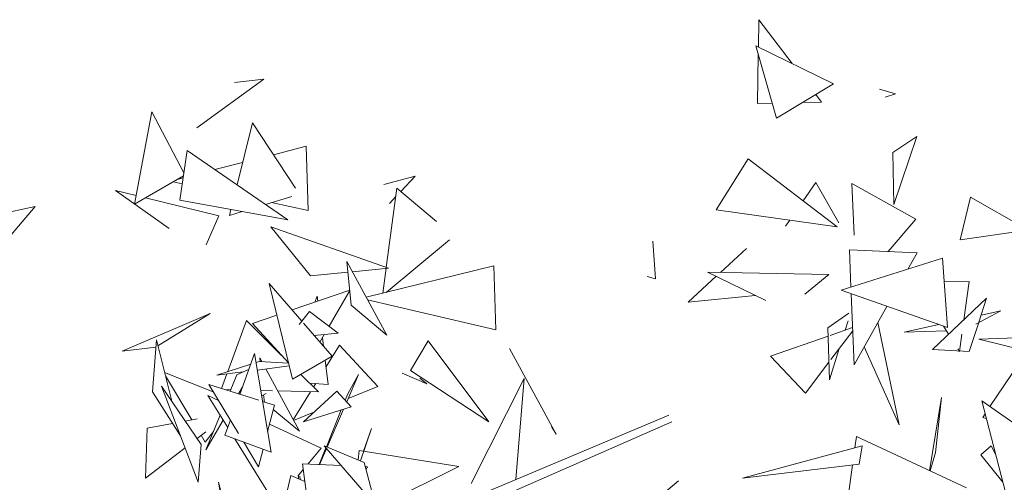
# Model space of a CAD drawing. Header units: millimetres. Extents: x -14485 to 13127, y -18923 to 3272.
# Tile 118 of 119: x 12387 to 12732, y 2850 to 3012. Entities that reach past the tile are written whole.
import ezdxf

# ---------------------------------------------------------------- set-up
doc = ezdxf.new("R2010")
doc.units = ezdxf.units.MM
doc.layers.add('G-IMPT', color=7, linetype='Continuous', lineweight=5)

# ---------------------------------------------------------------- blocks, each defined once
blk = doc.blocks.new('ÁRVORES ORNAMENTAIS - Pequeno e Médio Porte - Ipê-roxo-2865575-CORTE_CALÇADA')
at = {"layer": 'G-IMPT', "color": 253, "true_color": 0xaaaaaa}
for p, q in [((8905.53, 3002.79), (8905.66, 3012.37)), ((8917.38, 2997), (8905.66, 3012.37)), ((8911.91, 2977.87), (8904.63, 3003.24)), ((8931.86, 2989.92), (8904.63, 3003.24)), ((8905.25, 2983.06), (8905.49, 3000.22)), ((8708.92, 2974.5), (8732.37, 2991.53)), ((8722.01, 2990.36), (8732.37, 2991.53)), ((8911.91, 2977.87), (8931.86, 2989.92)), ((8927.65, 2983.51), (8925.64, 2986.16)), ((8947.92, 2988.03), (8953.58, 2986.39)), ((8949.95, 2985.27), (8953.58, 2986.39)), ((8910.4, 2983.16), (8905.25, 2983.06)), ((8927.65, 2983.51), (8921.03, 2983.38)), ((8687.04, 2947.7), (8693.1, 2980.14)), ((8704.34, 2958.78), (8693.1, 2980.14)), ((8722.96, 2954.51), (8728.34, 2976.21)), ((8743.47, 2953.36), (8728.34, 2976.21)), ((8952.55, 2965.81), (8960.97, 2971.41)), ((8953, 2947.67), (8960.97, 2971.41)), ((8705.47, 2966.54), (8702.94, 2949.15)), ((8705.47, 2966.54), (8740.79, 2942.25)), ((8747.17, 2968.02), (8735.71, 2965.08)), ((8747.17, 2968.02), (8747.81, 2945.54)), ((8953, 2947.67), (8952.55, 2965.81)), ((8724.9, 2962.31), (8715.22, 2959.84)), ((8890.77, 2945.8), (8901.97, 2963.64)), ((8901.97, 2963.64), (8933.14, 2939.83)), ((8704.19, 2957.73), (8687.04, 2947.7)), ((8703.78, 2954.92), (8700.56, 2955.61)), ((8704.08, 2956.98), (8702, 2956.45)), ((8774.34, 2954.59), (8785.31, 2957.53)), ((8780.25, 2952.2), (8785.31, 2957.53)), ((8921.19, 2948.95), (8925.6, 2955.34)), ((8933.68, 2941.25), (8925.6, 2955.34)), ((8960.65, 2942.47), (8938.27, 2955)), ((8938.27, 2955), (8939.07, 2936.95)), ((8699.21, 2939.19), (8680.42, 2952.49)), ((8687.6, 2950.74), (8680.42, 2952.49)), ((8778.93, 2953.3), (8775.22, 2925.62)), ((8792.83, 2941.7), (8778.93, 2953.3)), ((8716.56, 2943.66), (8690.86, 2949.94)), ((8702.94, 2949.15), (8740.79, 2942.25)), ((8742.18, 2950.48), (8732.93, 2947.65)), ((8747.81, 2945.54), (8734.98, 2948.28)), ((8776.28, 2948.02), (8778.54, 2950.4)), ((8976.21, 2935.22), (8979.75, 2950.2)), ((8999.01, 2939.28), (8979.75, 2950.2)), ((8633.9, 2925.4), (8652.21, 2946.99)), ((8634.18, 2942.97), (8652.21, 2946.99)), ((8720.31, 2943.8), (8720.83, 2945.89)), ((8724.79, 2945.16), (8720.31, 2943.8)), ((8890.77, 2945.8), (8933.14, 2939.83)), ((8712.14, 2933.5), (8716.56, 2943.66)), ((8915.06, 2940.08), (8916.51, 2942.17)), ((8960.65, 2942.47), (8950.99, 2931.2)), ((8748.68, 2922.6), (8734.73, 2939.81)), ((8734.73, 2939.81), (8775.95, 2925.37)), ((8976.21, 2935.22), (8998.92, 2938.56)), ((8797.33, 2935.3), (8775.13, 2916.84)), ((8868.5, 2934.75), (8869.47, 2921.6)), ((8901.38, 2932.27), (8892.21, 2923.84)), ((8961.11, 2930.76), (8937.4, 2931.78)), ((8937.4, 2931.78), (8937.93, 2918.68)), ((8761.37, 2927.72), (8762.96, 2912.32)), ((8761.37, 2927.72), (8775.35, 2901.92)), ((8970.02, 2928.83), (8934.52, 2917.6)), ((8961.11, 2930.76), (8957.86, 2924.99)), ((8970.02, 2928.83), (8971.75, 2904.5)), ((8748.68, 2922.6), (8761.76, 2923.93)), ((8763.34, 2924.09), (8775.95, 2925.37)), ((8812.86, 2926.2), (8768.2, 2915.12)), ((8775.17, 2925.29), (8774, 2916.56)), ((8812.86, 2926.2), (8813.6, 2903.77)), ((8930.23, 2923.06), (8887.74, 2923.94)), ((8908.12, 2913.97), (8887.74, 2923.94)), ((8866.62, 2922.44), (8869.47, 2921.6)), ((8890.72, 2922.48), (8880.88, 2913.45)), ((8930.23, 2923.06), (8921.76, 2916.19)), ((8979.3, 2920.64), (8970.61, 2920.55)), ((8979.3, 2920.64), (8977.46, 2907.27)), ((8742.35, 2886.49), (8734.17, 2920.01)), ((8745.64, 2906.75), (8734.17, 2920.01)), ((8742.22, 2910.7), (8762.41, 2917.61)), ((8755.16, 2905), (8762.42, 2917.51)), ((8971.75, 2904.5), (8934.52, 2917.6)), ((8750.15, 2913.42), (8751.04, 2915.5)), ((8751.25, 2913.8), (8751.04, 2915.5)), ((8813.6, 2903.77), (8768.67, 2914.24)), ((8904.43, 2915.77), (8880.88, 2913.45)), ((8938.03, 2916.36), (8939.05, 2891.47)), ((8985.43, 2914.84), (8966.53, 2896.9)), ((8982.71, 2906.45), (8985.43, 2914.84)), ((8744.72, 2905.61), (8748.37, 2910.1)), ((8758.33, 2902.62), (8748.37, 2910.1)), ((8762.96, 2912.32), (8775.35, 2901.92)), ((8950.55, 2911.96), (8939.05, 2891.47)), ((8981.64, 2905.76), (8990.45, 2910.37)), ((8990.45, 2910.37), (8983.49, 2908.84)), ((8713.58, 2909.51), (8682.73, 2896.32)), ((8695.26, 2898.08), (8713.58, 2909.51)), ((8726.3, 2906.97), (8719.7, 2889.1)), ((8726.3, 2906.97), (8738.56, 2894.8)), ((8728.36, 2905.96), (8736.88, 2908.88)), ((8929.82, 2904.44), (8937.15, 2909.55)), ((8935.89, 2903.64), (8936.93, 2906.92)), ((8728.36, 2905.96), (8740.96, 2892.18)), ((8756.21, 2894.53), (8746.25, 2906.04)), ((8930.36, 2886.27), (8929.82, 2904.44)), ((8930.61, 2901.8), (8938.51, 2904.55)), ((8930.89, 2893.3), (8938.56, 2903.44)), ((8947.4, 2906.36), (8954.81, 2870.44)), ((8968.68, 2905.58), (8956.61, 2902.92)), ((8971.32, 2903.41), (8956.61, 2902.92)), ((8972.1, 2902.19), (8970.31, 2905.01)), ((8979.36, 2896.1), (8982.67, 2906.3)), ((8694.72, 2900.25), (8693.37, 2882.06)), ((8694.72, 2900.25), (8700.07, 2878.75)), ((8749.98, 2901.72), (8758.33, 2902.62)), ((8751.94, 2899.46), (8753.48, 2902.1)), ((8753.19, 2898.01), (8752.83, 2900.98)), ((8789.87, 2899.93), (8783.74, 2889.53)), ((8789.87, 2899.93), (8811.13, 2871.52)), ((8909.74, 2894.51), (8929.91, 2901.55)), ((8976.77, 2902.26), (8975.92, 2896.16)), ((9015.25, 2901.65), (8982.74, 2900.41)), ((9015.06, 2892.44), (8982.74, 2900.41)), ((8694.53, 2897.68), (8682.73, 2896.32)), ((8758.86, 2898.38), (8754.09, 2890.71)), ((8772.3, 2883.93), (8758.86, 2898.38)), ((8818.37, 2897.21), (8834.72, 2867.19)), ((8930.36, 2886.27), (8933.84, 2897.19)), ((8942.59, 2897.79), (8954.81, 2870.44)), ((8979.36, 2896.1), (8966.53, 2896.9)), ((8975.92, 2896.16), (8975.32, 2897.1)), ((8729.11, 2895.41), (8723.92, 2881.14)), ((8734.85, 2860.89), (8729.11, 2895.41)), ((8730.88, 2893.94), (8731.02, 2892.66)), ((8730.88, 2893.94), (8731.59, 2892.62)), ((8742.35, 2886.49), (8756.21, 2894.53)), ((8754.85, 2884.55), (8753.79, 2893.13)), ((8922.05, 2881.6), (8909.74, 2894.51)), ((8715.91, 2887.87), (8727.77, 2891.72)), ((8722.84, 2887.96), (8727.14, 2889.99)), ((8729.62, 2892.32), (8730.71, 2892.67)), ((8730.07, 2889.66), (8741.23, 2891.07)), ((8730.71, 2892.67), (8740.99, 2892.06)), ((8732.99, 2890.03), (8744.79, 2868.22)), ((8783.74, 2889.53), (8811.13, 2871.52)), ((8922.05, 2881.6), (8930.18, 2892.36)), ((8996.57, 2891.76), (8986.62, 2876.83)), ((8697.58, 2888.78), (8714.62, 2882)), ((8697.85, 2887.67), (8707.13, 2872.22)), ((8715.91, 2887.87), (8725.11, 2889.03)), ((8719.41, 2888.31), (8717.51, 2883.19)), ((8722.84, 2887.96), (8720.49, 2882.24)), ((8745.34, 2888.08), (8751.47, 2882)), ((8765.44, 2888.05), (8761.35, 2878.53)), ((8765.44, 2888.05), (8761.7, 2881.36)), ((8780.78, 2888.53), (8789.44, 2884.84)), ((8786.98, 2886.77), (8789.44, 2884.84)), ((8804.9, 2849.96), (8823.49, 2886.65)), ((8820.57, 2851.31), (8823.49, 2886.65)), ((8709.33, 2850.37), (8696.53, 2883.95)), ((8696.53, 2883.95), (8710.42, 2863.59)), ((8730.52, 2879.04), (8713.04, 2884.61)), ((8713.04, 2884.61), (8723.47, 2867.39)), ((8718.67, 2882.82), (8720.71, 2882.77)), ((8724.77, 2883.48), (8723.49, 2881.28)), ((8748.35, 2885.1), (8754.85, 2884.55)), ((8750.49, 2884.92), (8749.74, 2883.71)), ((8772.3, 2883.93), (8761.85, 2879.7)), ((8703.09, 2866.66), (8693.37, 2882.06)), ((8716.42, 2879.03), (8712.68, 2880.77)), ((8719.69, 2869.5), (8712.68, 2880.77)), ((8731.26, 2882.5), (8735.42, 2882.4)), ((8733.15, 2881.48), (8731.58, 2880.58)), ((8732.25, 2880.96), (8732.52, 2878.44)), ((8737.15, 2882.36), (8751.47, 2882)), ((8748.72, 2882.07), (8742.61, 2872.25)), ((8757.86, 2882.24), (8746.23, 2871.49)), ((8762.96, 2876.81), (8757.86, 2882.24)), ((8761.7, 2881.36), (8760.8, 2879.12)), ((8969.61, 2880.02), (8965.48, 2854.39)), ((8967.53, 2860.82), (8969.61, 2880.02)), ((8736.01, 2877.29), (8731.91, 2878.6)), ((8736.01, 2877.29), (8733.66, 2868.08)), ((8735.64, 2875.84), (8744.79, 2868.22)), ((8762.96, 2876.81), (8746.23, 2871.49)), ((8759.42, 2875.69), (8754.24, 2862.8)), ((8760.24, 2875.95), (8754.53, 2862.68)), ((9007.09, 2862.47), (8983.72, 2878.87)), ((8993.1, 2842.83), (8983.72, 2878.87)), ((8704.83, 2871.78), (8709.04, 2872.58)), ((8717.02, 2873.8), (8712.05, 2861.68)), ((8749.85, 2874.84), (8742.77, 2871.97)), ((8798.7, 2842.11), (8874.17, 2873.86)), ((8984.92, 2874.27), (8984.06, 2873)), ((8984.06, 2873), (8985.32, 2872.72)), ((8690.94, 2851.75), (8691.48, 2869.26)), ((8691.48, 2869.26), (8700.38, 2870.94)), ((8718.1, 2872.06), (8712.05, 2861.68)), ((8720.63, 2872.08), (8718.71, 2866.81)), ((8752.4, 2862.26), (8734.32, 2870.69)), ((8769.99, 2869.14), (8766.14, 2857.83)), ((8769.99, 2869.14), (8767.22, 2861.23)), ((8800.15, 2838.62), (8875.21, 2871.46)), ((8833.09, 2869.86), (8834.72, 2867.19)), ((8708.98, 2865.7), (8712.04, 2868.05)), ((8710.4, 2866.79), (8711.81, 2864.44)), ((8714.7, 2868.15), (8711.81, 2864.44)), ((8734.85, 2860.89), (8718.71, 2866.81)), ((8736.23, 2842.9), (8722.15, 2865.55)), ((8939.32, 2862.38), (8939.87, 2866.32)), ((8939.87, 2866.32), (8978.45, 2848.35)), ((8690.94, 2851.75), (8704.74, 2862.41)), ((8709.33, 2850.37), (8710.42, 2863.59)), ((8725.28, 2864.4), (8730.5, 2855.78)), ((8732.07, 2861.91), (8730.5, 2855.78)), ((8752.4, 2862.26), (8747.73, 2856.68)), ((8754.08, 2862.4), (8751.71, 2856.51)), ((8754.3, 2862.14), (8751.88, 2856.5)), ((8753.45, 2863.13), (8771.43, 2842.27)), ((8753.45, 2863.13), (8767.45, 2857.29)), ((8941.9, 2863.07), (8899.96, 2851.8)), ((8941.9, 2863.07), (8940.84, 2856.68)), ((8983.44, 2859.92), (8987.06, 2863.08)), ((8988.57, 2860.23), (8987.06, 2863.08)), ((8765.35, 2858.17), (8765.73, 2861.47)), ((8765.73, 2861.47), (8800.62, 2855.85)), ((8967.53, 2860.82), (8965.67, 2854.3)), ((8983.44, 2859.92), (8991.15, 2850.34)), ((8759.44, 2856.18), (8745.86, 2856.76)), ((8750.43, 2823.53), (8745.86, 2856.76)), ((8765.5, 2838.45), (8800.62, 2855.85)), ((8771.43, 2842.27), (8767.45, 2857.29)), ((8768.6, 2855.78), (8767.84, 2855.82)), ((8768.6, 2855.78), (8768.09, 2854.86)), ((8940.84, 2856.68), (8899.96, 2851.8)), ((8936.24, 2840.24), (8938.49, 2856.4)), ((8736.51, 2830.09), (8741.73, 2852.68)), ((8746.72, 2850.55), (8741.73, 2852.68)), ((8746.14, 2854.77), (8744.24, 2852.49)), ((8744.45, 2851.52), (8744.47, 2852.49)), ((8745.03, 2851.27), (8744.89, 2852.49)), ((8722.37, 2827.99), (8716.48, 2850.39)), ((8719.33, 2833.34), (8716.48, 2850.39)), ((8843.04, 2821.8), (8877.53, 2850.83))]:
    blk.add_line(p, q, dxfattribs=at)

msp = doc.modelspace()

# ---------------------------------------------------------------- block references
at = {"layer": 'G-IMPT', "color": 253, "true_color": 0xaaaaaa}
msp.add_blockref('ÁRVORES ORNAMENTAIS - Pequeno e Médio Porte - Ipê-roxo-2865575-CORTE_CALÇADA', (3740.319, 0), dxfattribs=at)

doc.saveas('drawing.dxf')
